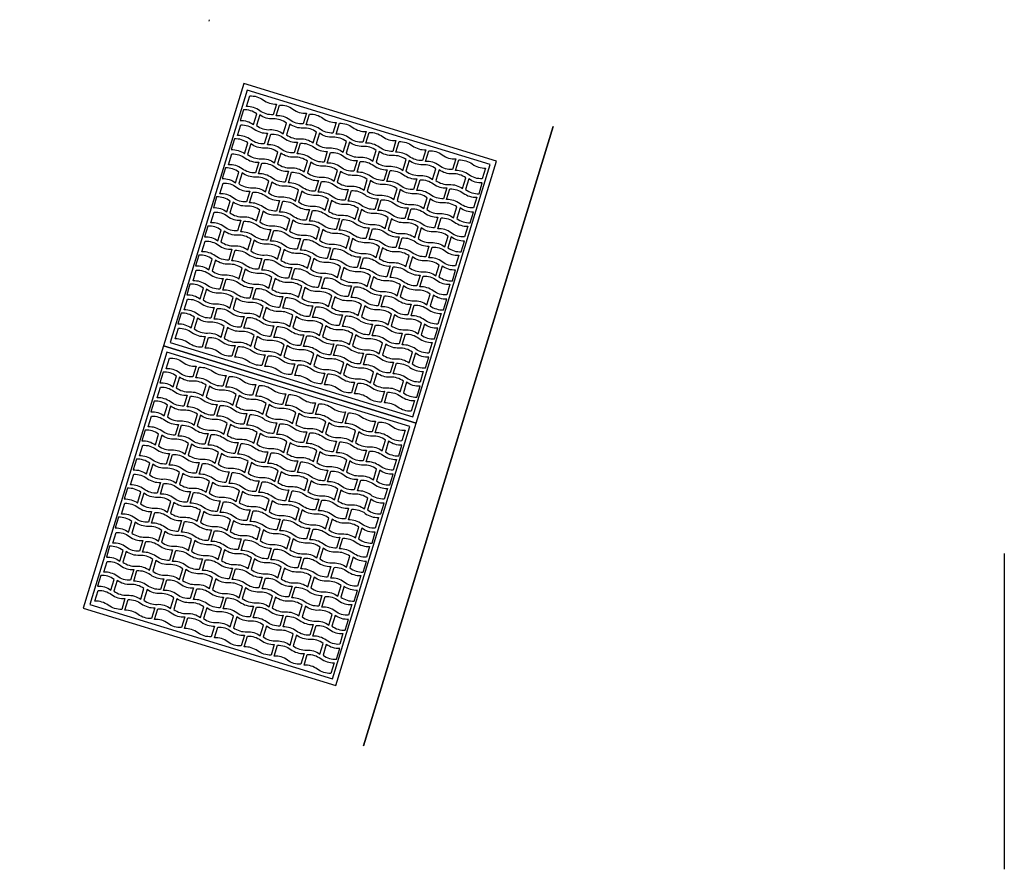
# Model space of a CAD drawing. Header units: metres. Extents: x 119037 to 119173, y 1199824 to 1200250.
# Tile 4 of 4: x 119110.73 to 119113.19, y 1200224 to 1200226.12. Entities that reach past the tile are written whole.
import ezdxf

# ---------------------------------------------------------------- set-up
doc = ezdxf.new("R2010")
doc.units = ezdxf.units.M
for name, color, linetype in [('3D_EL-skap', 253, 'Continuous'), ('3D_Trekkekum_TK2', 253, 'Continuous'), ('S_EL-skap', 10, 'Continuous'), ('S_Trekkekum_TK2', 10, 'Continuous')]:
    doc.layers.add(name, color=color, linetype=linetype)

# ---------------------------------------------------------------- blocks, each defined once
blk = doc.blocks.new('43290--2')
at = {"layer": '3D_Trekkekum_TK2'}
for p, q in [((-0.45, 0.81), (-0.45, 0.81, -0.6)), ((0.45, 0.81), (0.45, -0.81))]:
    blk.add_line(p, q, dxfattribs=at)
at = {"layer": '3D_Trekkekum_TK2', "color": 17, "linetype": 'Continuous', "elevation": -0.015}
for points in [[(-0.321, 0), (0.34, 0), (0.34, 0.686), (-0.321, 0.686)], [(-0.308, 0.013), (0.327, 0.013), (0.327, 0.673), (-0.308, 0.673)], [(-0.321, -0.686), (0.34, -0.686), (0.34, 0), (-0.321, 0)], [(-0.308, -0.673), (0.327, -0.673), (0.327, -0.013), (-0.308, -0.013)]]:
    blk.add_lwpolyline(points, close=True, dxfattribs=at)
for points in [[(-0.228, 0.661), (-0.228, 0.633, -0.174393), (-0.263, 0.633, 0.174393), (-0.298, 0.633), (-0.298, 0.661, -0.174393), (-0.263, 0.661, 0.174393)], [(-0.1499, 0.661), (-0.1499, 0.633, -0.174393), (-0.1849, 0.633, 0.174393), (-0.2199, 0.633), (-0.2199, 0.661, -0.174393), (-0.1849, 0.661, 0.174393)], [(-0.0718, 0.661), (-0.0718, 0.633, -0.174393), (-0.1068, 0.633, 0.174393), (-0.1418, 0.633), (-0.1418, 0.661, -0.174393), (-0.1068, 0.661, 0.174393)], [(0.0064, 0.661), (0.0064, 0.633, -0.174393), (-0.0286, 0.633, 0.174393), (-0.0636, 0.633), (-0.0636, 0.661, -0.174393), (-0.0286, 0.661, 0.174393)], [(0.0845, 0.661), (0.0845, 0.633, -0.174393), (0.0495, 0.633, 0.174393), (0.0145, 0.633), (0.0145, 0.661, -0.174393), (0.0495, 0.661, 0.174393)], [(0.1626, 0.661), (0.1626, 0.633, -0.174393), (0.1276, 0.633, 0.174393), (0.0926, 0.633), (0.0926, 0.661, -0.174393), (0.1276, 0.661, 0.174393)], [(0.2407, 0.661), (0.2407, 0.633, -0.174393), (0.2057, 0.633, 0.174393), (0.1707, 0.633), (0.1707, 0.661, -0.174393), (0.2057, 0.661, 0.174393)], [(0.3189, 0.661), (0.3189, 0.633, -0.174393), (0.2839, 0.633, 0.174393), (0.2489, 0.633), (0.2489, 0.661, -0.174393), (0.2839, 0.661, 0.174393)], [(-0.303, 0.623), (-0.303, 0.595, -0.174393), (-0.268, 0.595), (-0.268, 0.623, 0.174393)], [(-0.1899, 0.595), (-0.1899, 0.623, 0.174393), (-0.2249, 0.623, -0.174393), (-0.2599, 0.623), (-0.2599, 0.595, 0.174393), (-0.2249, 0.595, -0.174393)], [(-0.1118, 0.595), (-0.1118, 0.623, 0.174393), (-0.1468, 0.623, -0.174393), (-0.1818, 0.623), (-0.1818, 0.595, 0.174393), (-0.1468, 0.595, -0.174393)], [(-0.0336, 0.595), (-0.0336, 0.623, 0.174393), (-0.0686, 0.623, -0.174393), (-0.1036, 0.623), (-0.1036, 0.595, 0.174393), (-0.0686, 0.595, -0.174393)], [(0.0445, 0.595), (0.0445, 0.623, 0.174393), (0.0095, 0.623, -0.174393), (-0.0255, 0.623), (-0.0255, 0.595, 0.174393), (0.0095, 0.595, -0.174393)], [(0.1226, 0.595), (0.1226, 0.623, 0.174393), (0.0876, 0.623, -0.174393), (0.0526, 0.623), (0.0526, 0.595, 0.174393), (0.0876, 0.595, -0.174393)], [(0.2007, 0.595), (0.2007, 0.623, 0.174393), (0.1657, 0.623, -0.174393), (0.1307, 0.623), (0.1307, 0.595, 0.174393), (0.1657, 0.595, -0.174393)], [(0.2789, 0.595), (0.2789, 0.623, 0.174393), (0.2439, 0.623, -0.174393), (0.2089, 0.623), (0.2089, 0.595, 0.174393), (0.2439, 0.595, -0.174393)], [(0.287, 0.623), (0.287, 0.595, 0.174393), (0.322, 0.595), (0.322, 0.623, -0.174393)], [(-0.228, 0.585), (-0.228, 0.557, -0.174393), (-0.263, 0.557, 0.174393), (-0.298, 0.557), (-0.298, 0.585, -0.174393), (-0.263, 0.585, 0.174393)], [(-0.1499, 0.585), (-0.1499, 0.557, -0.174393), (-0.1849, 0.557, 0.174393), (-0.2199, 0.557), (-0.2199, 0.585, -0.174393), (-0.1849, 0.585, 0.174393)], [(-0.0718, 0.585), (-0.0718, 0.557, -0.174393), (-0.1068, 0.557, 0.174393), (-0.1418, 0.557), (-0.1418, 0.585, -0.174393), (-0.1068, 0.585, 0.174393)], [(0.0064, 0.585), (0.0064, 0.557, -0.174393), (-0.0286, 0.557, 0.174393), (-0.0636, 0.557), (-0.0636, 0.585, -0.174393), (-0.0286, 0.585, 0.174393)], [(0.0845, 0.585), (0.0845, 0.557, -0.174393), (0.0495, 0.557, 0.174393), (0.0145, 0.557), (0.0145, 0.585, -0.174393), (0.0495, 0.585, 0.174393)], [(0.1626, 0.585), (0.1626, 0.557, -0.174393), (0.1276, 0.557, 0.174393), (0.0926, 0.557), (0.0926, 0.585, -0.174393), (0.1276, 0.585, 0.174393)], [(0.2407, 0.585), (0.2407, 0.557, -0.174393), (0.2057, 0.557, 0.174393), (0.1707, 0.557), (0.1707, 0.585, -0.174393), (0.2057, 0.585, 0.174393)], [(0.3189, 0.585), (0.3189, 0.557, -0.174393), (0.2839, 0.557, 0.174393), (0.2489, 0.557), (0.2489, 0.585, -0.174393), (0.2839, 0.585, 0.174393)], [(-0.303, 0.547), (-0.303, 0.519, -0.174393), (-0.268, 0.519), (-0.268, 0.547, 0.174393)], [(-0.1899, 0.519), (-0.1899, 0.547, 0.174393), (-0.2249, 0.547, -0.174393), (-0.2599, 0.547), (-0.2599, 0.519, 0.174393), (-0.2249, 0.519, -0.174393)], [(-0.1118, 0.519), (-0.1118, 0.547, 0.174393), (-0.1468, 0.547, -0.174393), (-0.1818, 0.547), (-0.1818, 0.519, 0.174393), (-0.1468, 0.519, -0.174393)], [(-0.0336, 0.519), (-0.0336, 0.547, 0.174393), (-0.0686, 0.547, -0.174393), (-0.1036, 0.547), (-0.1036, 0.519, 0.174393), (-0.0686, 0.519, -0.174393)], [(0.0445, 0.519), (0.0445, 0.547, 0.174393), (0.0095, 0.547, -0.174393), (-0.0255, 0.547), (-0.0255, 0.519, 0.174393), (0.0095, 0.519, -0.174393)], [(0.1226, 0.519), (0.1226, 0.547, 0.174393), (0.0876, 0.547, -0.174393), (0.0526, 0.547), (0.0526, 0.519, 0.174393), (0.0876, 0.519, -0.174393)], [(0.2007, 0.519), (0.2007, 0.547, 0.174393), (0.1657, 0.547, -0.174393), (0.1307, 0.547), (0.1307, 0.519, 0.174393), (0.1657, 0.519, -0.174393)], [(0.2789, 0.519), (0.2789, 0.547, 0.174393), (0.2439, 0.547, -0.174393), (0.2089, 0.547), (0.2089, 0.519, 0.174393), (0.2439, 0.519, -0.174393)], [(0.287, 0.547), (0.287, 0.519, 0.174393), (0.322, 0.519), (0.322, 0.547, -0.174393)], [(-0.228, 0.509), (-0.228, 0.481, -0.174393), (-0.263, 0.481, 0.174393), (-0.298, 0.481), (-0.298, 0.509, -0.174393), (-0.263, 0.509, 0.174393)], [(-0.1499, 0.509), (-0.1499, 0.481, -0.174393), (-0.1849, 0.481, 0.174393), (-0.2199, 0.481), (-0.2199, 0.509, -0.174393), (-0.1849, 0.509, 0.174393)], [(-0.0718, 0.509), (-0.0718, 0.481, -0.174393), (-0.1068, 0.481, 0.174393), (-0.1418, 0.481), (-0.1418, 0.509, -0.174393), (-0.1068, 0.509, 0.174393)], [(0.0064, 0.509), (0.0064, 0.481, -0.174393), (-0.0286, 0.481, 0.174393), (-0.0636, 0.481), (-0.0636, 0.509, -0.174393), (-0.0286, 0.509, 0.174393)], [(0.0845, 0.509), (0.0845, 0.481, -0.174393), (0.0495, 0.481, 0.174393), (0.0145, 0.481), (0.0145, 0.509, -0.174393), (0.0495, 0.509, 0.174393)], [(0.1626, 0.509), (0.1626, 0.481, -0.174393), (0.1276, 0.481, 0.174393), (0.0926, 0.481), (0.0926, 0.509, -0.174393), (0.1276, 0.509, 0.174393)], [(0.2407, 0.509), (0.2407, 0.481, -0.174393), (0.2057, 0.481, 0.174393), (0.1707, 0.481), (0.1707, 0.509, -0.174393), (0.2057, 0.509, 0.174393)], [(0.3189, 0.509), (0.3189, 0.481, -0.174393), (0.2839, 0.481, 0.174393), (0.2489, 0.481), (0.2489, 0.509, -0.174393), (0.2839, 0.509, 0.174393)], [(-0.303, 0.471), (-0.303, 0.443, -0.174393), (-0.268, 0.443), (-0.268, 0.471, 0.174393)], [(-0.1899, 0.443), (-0.1899, 0.471, 0.174393), (-0.2249, 0.471, -0.174393), (-0.2599, 0.471), (-0.2599, 0.443, 0.174393), (-0.2249, 0.443, -0.174393)], [(-0.1118, 0.443), (-0.1118, 0.471, 0.174393), (-0.1468, 0.471, -0.174393), (-0.1818, 0.471), (-0.1818, 0.443, 0.174393), (-0.1468, 0.443, -0.174393)], [(-0.0336, 0.443), (-0.0336, 0.471, 0.174393), (-0.0686, 0.471, -0.174393), (-0.1036, 0.471), (-0.1036, 0.443, 0.174393), (-0.0686, 0.443, -0.174393)], [(0.0445, 0.443), (0.0445, 0.471, 0.174393), (0.0095, 0.471, -0.174393), (-0.0255, 0.471), (-0.0255, 0.443, 0.174393), (0.0095, 0.443, -0.174393)], [(0.1226, 0.443), (0.1226, 0.471, 0.174393), (0.0876, 0.471, -0.174393), (0.0526, 0.471), (0.0526, 0.443, 0.174393), (0.0876, 0.443, -0.174393)], [(0.2007, 0.443), (0.2007, 0.471, 0.174393), (0.1657, 0.471, -0.174393), (0.1307, 0.471), (0.1307, 0.443, 0.174393), (0.1657, 0.443, -0.174393)], [(0.2789, 0.443), (0.2789, 0.471, 0.174393), (0.2439, 0.471, -0.174393), (0.2089, 0.471), (0.2089, 0.443, 0.174393), (0.2439, 0.443, -0.174393)], [(0.287, 0.471), (0.287, 0.443, 0.174393), (0.322, 0.443), (0.322, 0.471, -0.174393)], [(-0.228, 0.433), (-0.228, 0.405, -0.174393), (-0.263, 0.405, 0.174393), (-0.298, 0.405), (-0.298, 0.433, -0.174393), (-0.263, 0.433, 0.174393)], [(-0.1499, 0.433), (-0.1499, 0.405, -0.174393), (-0.1849, 0.405, 0.174393), (-0.2199, 0.405), (-0.2199, 0.433, -0.174393), (-0.1849, 0.433, 0.174393)], [(-0.0718, 0.433), (-0.0718, 0.405, -0.174393), (-0.1068, 0.405, 0.174393), (-0.1418, 0.405), (-0.1418, 0.433, -0.174393), (-0.1068, 0.433, 0.174393)], [(0.0064, 0.433), (0.0064, 0.405, -0.174393), (-0.0286, 0.405, 0.174393), (-0.0636, 0.405), (-0.0636, 0.433, -0.174393), (-0.0286, 0.433, 0.174393)], [(0.0845, 0.433), (0.0845, 0.405, -0.174393), (0.0495, 0.405, 0.174393), (0.0145, 0.405), (0.0145, 0.433, -0.174393), (0.0495, 0.433, 0.174393)], [(0.1626, 0.433), (0.1626, 0.405, -0.174393), (0.1276, 0.405, 0.174393), (0.0926, 0.405), (0.0926, 0.433, -0.174393), (0.1276, 0.433, 0.174393)], [(0.2407, 0.433), (0.2407, 0.405, -0.174393), (0.2057, 0.405, 0.174393), (0.1707, 0.405), (0.1707, 0.433, -0.174393), (0.2057, 0.433, 0.174393)], [(0.3189, 0.433), (0.3189, 0.405, -0.174393), (0.2839, 0.405, 0.174393), (0.2489, 0.405), (0.2489, 0.433, -0.174393), (0.2839, 0.433, 0.174393)], [(-0.303, 0.395), (-0.303, 0.367, -0.174393), (-0.268, 0.367), (-0.268, 0.395, 0.174393)], [(-0.1899, 0.367), (-0.1899, 0.395, 0.174393), (-0.2249, 0.395, -0.174393), (-0.2599, 0.395), (-0.2599, 0.367, 0.174393), (-0.2249, 0.367, -0.174393)], [(-0.1118, 0.367), (-0.1118, 0.395, 0.174393), (-0.1468, 0.395, -0.174393), (-0.1818, 0.395), (-0.1818, 0.367, 0.174393), (-0.1468, 0.367, -0.174393)], [(-0.0336, 0.367), (-0.0336, 0.395, 0.174393), (-0.0686, 0.395, -0.174393), (-0.1036, 0.395), (-0.1036, 0.367, 0.174393), (-0.0686, 0.367, -0.174393)], [(0.0445, 0.367), (0.0445, 0.395, 0.174393), (0.0095, 0.395, -0.174393), (-0.0255, 0.395), (-0.0255, 0.367, 0.174393), (0.0095, 0.367, -0.174393)], [(0.1226, 0.367), (0.1226, 0.395, 0.174393), (0.0876, 0.395, -0.174393), (0.0526, 0.395), (0.0526, 0.367, 0.174393), (0.0876, 0.367, -0.174393)], [(0.2007, 0.367), (0.2007, 0.395, 0.174393), (0.1657, 0.395, -0.174393), (0.1307, 0.395), (0.1307, 0.367, 0.174393), (0.1657, 0.367, -0.174393)], [(0.2789, 0.367), (0.2789, 0.395, 0.174393), (0.2439, 0.395, -0.174393), (0.2089, 0.395), (0.2089, 0.367, 0.174393), (0.2439, 0.367, -0.174393)], [(0.287, 0.395), (0.287, 0.367, 0.174393), (0.322, 0.367), (0.322, 0.395, -0.174393)], [(-0.228, 0.357), (-0.228, 0.329, -0.174393), (-0.263, 0.329, 0.174393), (-0.298, 0.329), (-0.298, 0.357, -0.174393), (-0.263, 0.357, 0.174393)], [(-0.1499, 0.357), (-0.1499, 0.329, -0.174393), (-0.1849, 0.329, 0.174393), (-0.2199, 0.329), (-0.2199, 0.357, -0.174393), (-0.1849, 0.357, 0.174393)], [(-0.0718, 0.357), (-0.0718, 0.329, -0.174393), (-0.1068, 0.329, 0.174393), (-0.1418, 0.329), (-0.1418, 0.357, -0.174393), (-0.1068, 0.357, 0.174393)], [(0.0064, 0.357), (0.0064, 0.329, -0.174393), (-0.0286, 0.329, 0.174393), (-0.0636, 0.329), (-0.0636, 0.357, -0.174393), (-0.0286, 0.357, 0.174393)], [(0.0845, 0.357), (0.0845, 0.329, -0.174393), (0.0495, 0.329, 0.174393), (0.0145, 0.329), (0.0145, 0.357, -0.174393), (0.0495, 0.357, 0.174393)], [(0.1626, 0.357), (0.1626, 0.329, -0.174393), (0.1276, 0.329, 0.174393), (0.0926, 0.329), (0.0926, 0.357, -0.174393), (0.1276, 0.357, 0.174393)], [(0.2407, 0.357), (0.2407, 0.329, -0.174393), (0.2057, 0.329, 0.174393), (0.1707, 0.329), (0.1707, 0.357, -0.174393), (0.2057, 0.357, 0.174393)], [(0.3189, 0.357), (0.3189, 0.329, -0.174393), (0.2839, 0.329, 0.174393), (0.2489, 0.329), (0.2489, 0.357, -0.174393), (0.2839, 0.357, 0.174393)], [(-0.303, 0.319), (-0.303, 0.291, -0.174393), (-0.268, 0.291), (-0.268, 0.319, 0.174393)], [(-0.1899, 0.291), (-0.1899, 0.319, 0.174393), (-0.2249, 0.319, -0.174393), (-0.2599, 0.319), (-0.2599, 0.291, 0.174393), (-0.2249, 0.291, -0.174393)], [(-0.1118, 0.291), (-0.1118, 0.319, 0.174393), (-0.1468, 0.319, -0.174393), (-0.1818, 0.319), (-0.1818, 0.291, 0.174393), (-0.1468, 0.291, -0.174393)], [(-0.0336, 0.291), (-0.0336, 0.319, 0.174393), (-0.0686, 0.319, -0.174393), (-0.1036, 0.319), (-0.1036, 0.291, 0.174393), (-0.0686, 0.291, -0.174393)], [(0.0445, 0.291), (0.0445, 0.319, 0.174393), (0.0095, 0.319, -0.174393), (-0.0255, 0.319), (-0.0255, 0.291, 0.174393), (0.0095, 0.291, -0.174393)], [(0.1226, 0.291), (0.1226, 0.319, 0.174393), (0.0876, 0.319, -0.174393), (0.0526, 0.319), (0.0526, 0.291, 0.174393), (0.0876, 0.291, -0.174393)], [(0.2007, 0.291), (0.2007, 0.319, 0.174393), (0.1657, 0.319, -0.174393), (0.1307, 0.319), (0.1307, 0.291, 0.174393), (0.1657, 0.291, -0.174393)], [(0.2789, 0.291), (0.2789, 0.319, 0.174393), (0.2439, 0.319, -0.174393), (0.2089, 0.319), (0.2089, 0.291, 0.174393), (0.2439, 0.291, -0.174393)], [(0.287, 0.319), (0.287, 0.291, 0.174393), (0.322, 0.291), (0.322, 0.319, -0.174393)], [(-0.228, 0.281), (-0.228, 0.253, -0.174393), (-0.263, 0.253, 0.174393), (-0.298, 0.253), (-0.298, 0.281, -0.174393), (-0.263, 0.281, 0.174393)], [(-0.1499, 0.281), (-0.1499, 0.253, -0.174393), (-0.1849, 0.253, 0.174393), (-0.2199, 0.253), (-0.2199, 0.281, -0.174393), (-0.1849, 0.281, 0.174393)], [(-0.0718, 0.281), (-0.0718, 0.253, -0.174393), (-0.1068, 0.253, 0.174393), (-0.1418, 0.253), (-0.1418, 0.281, -0.174393), (-0.1068, 0.281, 0.174393)], [(0.0064, 0.281), (0.0064, 0.253, -0.174393), (-0.0286, 0.253, 0.174393), (-0.0636, 0.253), (-0.0636, 0.281, -0.174393), (-0.0286, 0.281, 0.174393)], [(0.0845, 0.281), (0.0845, 0.253, -0.174393), (0.0495, 0.253, 0.174393), (0.0145, 0.253), (0.0145, 0.281, -0.174393), (0.0495, 0.281, 0.174393)], [(0.1626, 0.281), (0.1626, 0.253, -0.174393), (0.1276, 0.253, 0.174393), (0.0926, 0.253), (0.0926, 0.281, -0.174393), (0.1276, 0.281, 0.174393)], [(0.2407, 0.281), (0.2407, 0.253, -0.174393), (0.2057, 0.253, 0.174393), (0.1707, 0.253), (0.1707, 0.281, -0.174393), (0.2057, 0.281, 0.174393)], [(0.3189, 0.281), (0.3189, 0.253, -0.174393), (0.2839, 0.253, 0.174393), (0.2489, 0.253), (0.2489, 0.281, -0.174393), (0.2839, 0.281, 0.174393)], [(-0.303, 0.243), (-0.303, 0.215, -0.174393), (-0.268, 0.215), (-0.268, 0.243, 0.174393)], [(-0.1899, 0.215), (-0.1899, 0.243, 0.174393), (-0.2249, 0.243, -0.174393), (-0.2599, 0.243), (-0.2599, 0.215, 0.174393), (-0.2249, 0.215, -0.174393)], [(-0.1118, 0.215), (-0.1118, 0.243, 0.174393), (-0.1468, 0.243, -0.174393), (-0.1818, 0.243), (-0.1818, 0.215, 0.174393), (-0.1468, 0.215, -0.174393)], [(-0.0336, 0.215), (-0.0336, 0.243, 0.174393), (-0.0686, 0.243, -0.174393), (-0.1036, 0.243), (-0.1036, 0.215, 0.174393), (-0.0686, 0.215, -0.174393)], [(0.0445, 0.215), (0.0445, 0.243, 0.174393), (0.0095, 0.243, -0.174393), (-0.0255, 0.243), (-0.0255, 0.215, 0.174393), (0.0095, 0.215, -0.174393)], [(0.1226, 0.215), (0.1226, 0.243, 0.174393), (0.0876, 0.243, -0.174393), (0.0526, 0.243), (0.0526, 0.215, 0.174393), (0.0876, 0.215, -0.174393)], [(0.2007, 0.215), (0.2007, 0.243, 0.174393), (0.1657, 0.243, -0.174393), (0.1307, 0.243), (0.1307, 0.215, 0.174393), (0.1657, 0.215, -0.174393)], [(0.2789, 0.215), (0.2789, 0.243, 0.174393), (0.2439, 0.243, -0.174393), (0.2089, 0.243), (0.2089, 0.215, 0.174393), (0.2439, 0.215, -0.174393)], [(0.287, 0.243), (0.287, 0.215, 0.174393), (0.322, 0.215), (0.322, 0.243, -0.174393)], [(-0.228, 0.205), (-0.228, 0.177, -0.174393), (-0.263, 0.177, 0.174393), (-0.298, 0.177), (-0.298, 0.205, -0.174393), (-0.263, 0.205, 0.174393)], [(-0.1499, 0.205), (-0.1499, 0.177, -0.174393), (-0.1849, 0.177, 0.174393), (-0.2199, 0.177), (-0.2199, 0.205, -0.174393), (-0.1849, 0.205, 0.174393)], [(-0.0718, 0.205), (-0.0718, 0.177, -0.174393), (-0.1068, 0.177, 0.174393), (-0.1418, 0.177), (-0.1418, 0.205, -0.174393), (-0.1068, 0.205, 0.174393)], [(0.0064, 0.205), (0.0064, 0.177, -0.174393), (-0.0286, 0.177, 0.174393), (-0.0636, 0.177), (-0.0636, 0.205, -0.174393), (-0.0286, 0.205, 0.174393)], [(0.0845, 0.205), (0.0845, 0.177, -0.174393), (0.0495, 0.177, 0.174393), (0.0145, 0.177), (0.0145, 0.205, -0.174393), (0.0495, 0.205, 0.174393)], [(0.1626, 0.205), (0.1626, 0.177, -0.174393), (0.1276, 0.177, 0.174393), (0.0926, 0.177), (0.0926, 0.205, -0.174393), (0.1276, 0.205, 0.174393)], [(0.2407, 0.205), (0.2407, 0.177, -0.174393), (0.2057, 0.177, 0.174393), (0.1707, 0.177), (0.1707, 0.205, -0.174393), (0.2057, 0.205, 0.174393)], [(0.3189, 0.205), (0.3189, 0.177, -0.174393), (0.2839, 0.177, 0.174393), (0.2489, 0.177), (0.2489, 0.205, -0.174393), (0.2839, 0.205, 0.174393)], [(-0.303, 0.167), (-0.303, 0.139, -0.174393), (-0.268, 0.139), (-0.268, 0.167, 0.174393)], [(-0.1899, 0.139), (-0.1899, 0.167, 0.174393), (-0.2249, 0.167, -0.174393), (-0.2599, 0.167), (-0.2599, 0.139, 0.174393), (-0.2249, 0.139, -0.174393)], [(-0.1118, 0.139), (-0.1118, 0.167, 0.174393), (-0.1468, 0.167, -0.174393), (-0.1818, 0.167), (-0.1818, 0.139, 0.174393), (-0.1468, 0.139, -0.174393)], [(-0.0336, 0.139), (-0.0336, 0.167, 0.174393), (-0.0686, 0.167, -0.174393), (-0.1036, 0.167), (-0.1036, 0.139, 0.174393), (-0.0686, 0.139, -0.174393)], [(0.0445, 0.139), (0.0445, 0.167, 0.174393), (0.0095, 0.167, -0.174393), (-0.0255, 0.167), (-0.0255, 0.139, 0.174393), (0.0095, 0.139, -0.174393)], [(0.1226, 0.139), (0.1226, 0.167, 0.174393), (0.0876, 0.167, -0.174393), (0.0526, 0.167), (0.0526, 0.139, 0.174393), (0.0876, 0.139, -0.174393)], [(0.2007, 0.139), (0.2007, 0.167, 0.174393), (0.1657, 0.167, -0.174393), (0.1307, 0.167), (0.1307, 0.139, 0.174393), (0.1657, 0.139, -0.174393)], [(0.2789, 0.139), (0.2789, 0.167, 0.174393), (0.2439, 0.167, -0.174393), (0.2089, 0.167), (0.2089, 0.139, 0.174393), (0.2439, 0.139, -0.174393)], [(0.287, 0.167), (0.287, 0.139, 0.174393), (0.322, 0.139), (0.322, 0.167, -0.174393)], [(-0.228, 0.129), (-0.228, 0.101, -0.174393), (-0.263, 0.101, 0.174393), (-0.298, 0.101), (-0.298, 0.129, -0.174393), (-0.263, 0.129, 0.174393)], [(-0.1499, 0.129), (-0.1499, 0.101, -0.174393), (-0.1849, 0.101, 0.174393), (-0.2199, 0.101), (-0.2199, 0.129, -0.174393), (-0.1849, 0.129, 0.174393)], [(-0.0718, 0.129), (-0.0718, 0.101, -0.174393), (-0.1068, 0.101, 0.174393), (-0.1418, 0.101), (-0.1418, 0.129, -0.174393), (-0.1068, 0.129, 0.174393)], [(0.0064, 0.129), (0.0064, 0.101, -0.174393), (-0.0286, 0.101, 0.174393), (-0.0636, 0.101), (-0.0636, 0.129, -0.174393), (-0.0286, 0.129, 0.174393)], [(0.0845, 0.129), (0.0845, 0.101, -0.174393), (0.0495, 0.101, 0.174393), (0.0145, 0.101), (0.0145, 0.129, -0.174393), (0.0495, 0.129, 0.174393)], [(0.1626, 0.129), (0.1626, 0.101, -0.174393), (0.1276, 0.101, 0.174393), (0.0926, 0.101), (0.0926, 0.129, -0.174393), (0.1276, 0.129, 0.174393)], [(0.2407, 0.129), (0.2407, 0.101, -0.174393), (0.2057, 0.101, 0.174393), (0.1707, 0.101), (0.1707, 0.129, -0.174393), (0.2057, 0.129, 0.174393)], [(0.3189, 0.129), (0.3189, 0.101, -0.174393), (0.2839, 0.101, 0.174393), (0.2489, 0.101), (0.2489, 0.129, -0.174393), (0.2839, 0.129, 0.174393)], [(-0.303, 0.091), (-0.303, 0.063, -0.174393), (-0.268, 0.063), (-0.268, 0.091, 0.174393)], [(-0.1899, 0.063), (-0.1899, 0.091, 0.174393), (-0.2249, 0.091, -0.174393), (-0.2599, 0.091), (-0.2599, 0.063, 0.174393), (-0.2249, 0.063, -0.174393)], [(-0.1118, 0.063), (-0.1118, 0.091, 0.174393), (-0.1468, 0.091, -0.174393), (-0.1818, 0.091), (-0.1818, 0.063, 0.174393), (-0.1468, 0.063, -0.174393)], [(-0.0336, 0.063), (-0.0336, 0.091, 0.174393), (-0.0686, 0.091, -0.174393), (-0.1036, 0.091), (-0.1036, 0.063, 0.174393), (-0.0686, 0.063, -0.174393)], [(0.0445, 0.063), (0.0445, 0.091, 0.174393), (0.0095, 0.091, -0.174393), (-0.0255, 0.091), (-0.0255, 0.063, 0.174393), (0.0095, 0.063, -0.174393)], [(0.1226, 0.063), (0.1226, 0.091, 0.174393), (0.0876, 0.091, -0.174393), (0.0526, 0.091), (0.0526, 0.063, 0.174393), (0.0876, 0.063, -0.174393)], [(0.2007, 0.063), (0.2007, 0.091, 0.174393), (0.1657, 0.091, -0.174393), (0.1307, 0.091), (0.1307, 0.063, 0.174393), (0.1657, 0.063, -0.174393)], [(0.2789, 0.063), (0.2789, 0.091, 0.174393), (0.2439, 0.091, -0.174393), (0.2089, 0.091), (0.2089, 0.063, 0.174393), (0.2439, 0.063, -0.174393)], [(0.287, 0.091), (0.287, 0.063, 0.174393), (0.322, 0.063), (0.322, 0.091, -0.174393)], [(-0.228, 0.053), (-0.228, 0.025, -0.174393), (-0.263, 0.025, 0.174393), (-0.298, 0.025), (-0.298, 0.053, -0.174393), (-0.263, 0.053, 0.174393)], [(-0.1499, 0.053), (-0.1499, 0.025, -0.174393), (-0.1849, 0.025, 0.174393), (-0.2199, 0.025), (-0.2199, 0.053, -0.174393), (-0.1849, 0.053, 0.174393)], [(-0.0718, 0.053), (-0.0718, 0.025, -0.174393), (-0.1068, 0.025, 0.174393), (-0.1418, 0.025), (-0.1418, 0.053, -0.174393), (-0.1068, 0.053, 0.174393)], [(0.0064, 0.053), (0.0064, 0.025, -0.174393), (-0.0286, 0.025, 0.174393), (-0.0636, 0.025), (-0.0636, 0.053, -0.174393), (-0.0286, 0.053, 0.174393)], [(0.0845, 0.053), (0.0845, 0.025, -0.174393), (0.0495, 0.025, 0.174393), (0.0145, 0.025), (0.0145, 0.053, -0.174393), (0.0495, 0.053, 0.174393)], [(0.1626, 0.053), (0.1626, 0.025, -0.174393), (0.1276, 0.025, 0.174393), (0.0926, 0.025), (0.0926, 0.053, -0.174393), (0.1276, 0.053, 0.174393)], [(0.2407, 0.053), (0.2407, 0.025, -0.174393), (0.2057, 0.025, 0.174393), (0.1707, 0.025), (0.1707, 0.053, -0.174393), (0.2057, 0.053, 0.174393)], [(0.3189, 0.053), (0.3189, 0.025, -0.174393), (0.2839, 0.025, 0.174393), (0.2489, 0.025), (0.2489, 0.053, -0.174393), (0.2839, 0.053, 0.174393)], [(-0.228, -0.025), (-0.228, -0.053, -0.174393), (-0.263, -0.053, 0.174393), (-0.298, -0.053), (-0.298, -0.025, -0.174393), (-0.263, -0.025, 0.174393)], [(-0.1499, -0.025), (-0.1499, -0.053, -0.174393), (-0.1849, -0.053, 0.174393), (-0.2199, -0.053), (-0.2199, -0.025, -0.174393), (-0.1849, -0.025, 0.174393)], [(-0.0718, -0.025), (-0.0718, -0.053, -0.174393), (-0.1068, -0.053, 0.174393), (-0.1418, -0.053), (-0.1418, -0.025, -0.174393), (-0.1068, -0.025, 0.174393)], [(0.0064, -0.025), (0.0064, -0.053, -0.174393), (-0.0286, -0.053, 0.174393), (-0.0636, -0.053), (-0.0636, -0.025, -0.174393), (-0.0286, -0.025, 0.174393)], [(0.0845, -0.025), (0.0845, -0.053, -0.174393), (0.0495, -0.053, 0.174393), (0.0145, -0.053), (0.0145, -0.025, -0.174393), (0.0495, -0.025, 0.174393)], [(0.1626, -0.025), (0.1626, -0.053, -0.174393), (0.1276, -0.053, 0.174393), (0.0926, -0.053), (0.0926, -0.025, -0.174393), (0.1276, -0.025, 0.174393)], [(0.2407, -0.025), (0.2407, -0.053, -0.174393), (0.2057, -0.053, 0.174393), (0.1707, -0.053), (0.1707, -0.025, -0.174393), (0.2057, -0.025, 0.174393)], [(0.3189, -0.025), (0.3189, -0.053, -0.174393), (0.2839, -0.053, 0.174393), (0.2489, -0.053), (0.2489, -0.025, -0.174393), (0.2839, -0.025, 0.174393)], [(-0.303, -0.063), (-0.303, -0.091, -0.174393), (-0.268, -0.091), (-0.268, -0.063, 0.174393)], [(-0.1899, -0.091), (-0.1899, -0.063, 0.174393), (-0.2249, -0.063, -0.174393), (-0.2599, -0.063), (-0.2599, -0.091, 0.174393), (-0.2249, -0.091, -0.174393)], [(-0.1118, -0.091), (-0.1118, -0.063, 0.174393), (-0.1468, -0.063, -0.174393), (-0.1818, -0.063), (-0.1818, -0.091, 0.174393), (-0.1468, -0.091, -0.174393)], [(-0.0336, -0.091), (-0.0336, -0.063, 0.174393), (-0.0686, -0.063, -0.174393), (-0.1036, -0.063), (-0.1036, -0.091, 0.174393), (-0.0686, -0.091, -0.174393)], [(0.0445, -0.091), (0.0445, -0.063, 0.174393), (0.0095, -0.063, -0.174393), (-0.0255, -0.063), (-0.0255, -0.091, 0.174393), (0.0095, -0.091, -0.174393)], [(0.1226, -0.091), (0.1226, -0.063, 0.174393), (0.0876, -0.063, -0.174393), (0.0526, -0.063), (0.0526, -0.091, 0.174393), (0.0876, -0.091, -0.174393)], [(0.2007, -0.091), (0.2007, -0.063, 0.174393), (0.1657, -0.063, -0.174393), (0.1307, -0.063), (0.1307, -0.091, 0.174393), (0.1657, -0.091, -0.174393)], [(0.2789, -0.091), (0.2789, -0.063, 0.174393), (0.2439, -0.063, -0.174393), (0.2089, -0.063), (0.2089, -0.091, 0.174393), (0.2439, -0.091, -0.174393)], [(0.287, -0.063), (0.287, -0.091, 0.174393), (0.322, -0.091), (0.322, -0.063, -0.174393)], [(-0.228, -0.101), (-0.228, -0.129, -0.174393), (-0.263, -0.129, 0.174393), (-0.298, -0.129), (-0.298, -0.101, -0.174393), (-0.263, -0.101, 0.174393)], [(-0.1499, -0.101), (-0.1499, -0.129, -0.174393), (-0.1849, -0.129, 0.174393), (-0.2199, -0.129), (-0.2199, -0.101, -0.174393), (-0.1849, -0.101, 0.174393)], [(-0.0718, -0.101), (-0.0718, -0.129, -0.174393), (-0.1068, -0.129, 0.174393), (-0.1418, -0.129), (-0.1418, -0.101, -0.174393), (-0.1068, -0.101, 0.174393)], [(0.0064, -0.101), (0.0064, -0.129, -0.174393), (-0.0286, -0.129, 0.174393), (-0.0636, -0.129), (-0.0636, -0.101, -0.174393), (-0.0286, -0.101, 0.174393)], [(0.0845, -0.101), (0.0845, -0.129, -0.174393), (0.0495, -0.129, 0.174393), (0.0145, -0.129), (0.0145, -0.101, -0.174393), (0.0495, -0.101, 0.174393)], [(0.1626, -0.101), (0.1626, -0.129, -0.174393), (0.1276, -0.129, 0.174393), (0.0926, -0.129), (0.0926, -0.101, -0.174393), (0.1276, -0.101, 0.174393)], [(0.2407, -0.101), (0.2407, -0.129, -0.174393), (0.2057, -0.129, 0.174393), (0.1707, -0.129), (0.1707, -0.101, -0.174393), (0.2057, -0.101, 0.174393)], [(0.3189, -0.101), (0.3189, -0.129, -0.174393), (0.2839, -0.129, 0.174393), (0.2489, -0.129), (0.2489, -0.101, -0.174393), (0.2839, -0.101, 0.174393)], [(-0.303, -0.139), (-0.303, -0.167, -0.174393), (-0.268, -0.167), (-0.268, -0.139, 0.174393)], [(-0.1899, -0.167), (-0.1899, -0.139, 0.174393), (-0.2249, -0.139, -0.174393), (-0.2599, -0.139), (-0.2599, -0.167, 0.174393), (-0.2249, -0.167, -0.174393)], [(-0.1118, -0.167), (-0.1118, -0.139, 0.174393), (-0.1468, -0.139, -0.174393), (-0.1818, -0.139), (-0.1818, -0.167, 0.174393), (-0.1468, -0.167, -0.174393)], [(-0.0336, -0.167), (-0.0336, -0.139, 0.174393), (-0.0686, -0.139, -0.174393), (-0.1036, -0.139), (-0.1036, -0.167, 0.174393), (-0.0686, -0.167, -0.174393)], [(0.0445, -0.167), (0.0445, -0.139, 0.174393), (0.0095, -0.139, -0.174393), (-0.0255, -0.139), (-0.0255, -0.167, 0.174393), (0.0095, -0.167, -0.174393)], [(0.1226, -0.167), (0.1226, -0.139, 0.174393), (0.0876, -0.139, -0.174393), (0.0526, -0.139), (0.0526, -0.167, 0.174393), (0.0876, -0.167, -0.174393)], [(0.2007, -0.167), (0.2007, -0.139, 0.174393), (0.1657, -0.139, -0.174393), (0.1307, -0.139), (0.1307, -0.167, 0.174393), (0.1657, -0.167, -0.174393)], [(0.2789, -0.167), (0.2789, -0.139, 0.174393), (0.2439, -0.139, -0.174393), (0.2089, -0.139), (0.2089, -0.167, 0.174393), (0.2439, -0.167, -0.174393)], [(0.287, -0.139), (0.287, -0.167, 0.174393), (0.322, -0.167), (0.322, -0.139, -0.174393)], [(-0.228, -0.177), (-0.228, -0.205, -0.174393), (-0.263, -0.205, 0.174393), (-0.298, -0.205), (-0.298, -0.177, -0.174393), (-0.263, -0.177, 0.174393)], [(-0.1499, -0.177), (-0.1499, -0.205, -0.174393), (-0.1849, -0.205, 0.174393), (-0.2199, -0.205), (-0.2199, -0.177, -0.174393), (-0.1849, -0.177, 0.174393)], [(-0.0718, -0.177), (-0.0718, -0.205, -0.174393), (-0.1068, -0.205, 0.174393), (-0.1418, -0.205), (-0.1418, -0.177, -0.174393), (-0.1068, -0.177, 0.174393)], [(0.0064, -0.177), (0.0064, -0.205, -0.174393), (-0.0286, -0.205, 0.174393), (-0.0636, -0.205), (-0.0636, -0.177, -0.174393), (-0.0286, -0.177, 0.174393)], [(0.0845, -0.177), (0.0845, -0.205, -0.174393), (0.0495, -0.205, 0.174393), (0.0145, -0.205), (0.0145, -0.177, -0.174393), (0.0495, -0.177, 0.174393)], [(0.1626, -0.177), (0.1626, -0.205, -0.174393), (0.1276, -0.205, 0.174393), (0.0926, -0.205), (0.0926, -0.177, -0.174393), (0.1276, -0.177, 0.174393)], [(0.2407, -0.177), (0.2407, -0.205, -0.174393), (0.2057, -0.205, 0.174393), (0.1707, -0.205), (0.1707, -0.177, -0.174393), (0.2057, -0.177, 0.174393)], [(0.3189, -0.177), (0.3189, -0.205, -0.174393), (0.2839, -0.205, 0.174393), (0.2489, -0.205), (0.2489, -0.177, -0.174393), (0.2839, -0.177, 0.174393)], [(-0.303, -0.215), (-0.303, -0.243, -0.174393), (-0.268, -0.243), (-0.268, -0.215, 0.174393)], [(-0.1899, -0.243), (-0.1899, -0.215, 0.174393), (-0.2249, -0.215, -0.174393), (-0.2599, -0.215), (-0.2599, -0.243, 0.174393), (-0.2249, -0.243, -0.174393)], [(-0.1118, -0.243), (-0.1118, -0.215, 0.174393), (-0.1468, -0.215, -0.174393), (-0.1818, -0.215), (-0.1818, -0.243, 0.174393), (-0.1468, -0.243, -0.174393)], [(-0.0336, -0.243), (-0.0336, -0.215, 0.174393), (-0.0686, -0.215, -0.174393), (-0.1036, -0.215), (-0.1036, -0.243, 0.174393), (-0.0686, -0.243, -0.174393)], [(0.0445, -0.243), (0.0445, -0.215, 0.174393), (0.0095, -0.215, -0.174393), (-0.0255, -0.215), (-0.0255, -0.243, 0.174393), (0.0095, -0.243, -0.174393)], [(0.1226, -0.243), (0.1226, -0.215, 0.174393), (0.0876, -0.215, -0.174393), (0.0526, -0.215), (0.0526, -0.243, 0.174393), (0.0876, -0.243, -0.174393)], [(0.2007, -0.243), (0.2007, -0.215, 0.174393), (0.1657, -0.215, -0.174393), (0.1307, -0.215), (0.1307, -0.243, 0.174393), (0.1657, -0.243, -0.174393)], [(0.2789, -0.243), (0.2789, -0.215, 0.174393), (0.2439, -0.215, -0.174393), (0.2089, -0.215), (0.2089, -0.243, 0.174393), (0.2439, -0.243, -0.174393)], [(0.287, -0.215), (0.287, -0.243, 0.174393), (0.322, -0.243), (0.322, -0.215, -0.174393)], [(-0.228, -0.253), (-0.228, -0.281, -0.174393), (-0.263, -0.281, 0.174393), (-0.298, -0.281), (-0.298, -0.253, -0.174393), (-0.263, -0.253, 0.174393)], [(-0.1499, -0.253), (-0.1499, -0.281, -0.174393), (-0.1849, -0.281, 0.174393), (-0.2199, -0.281), (-0.2199, -0.253, -0.174393), (-0.1849, -0.253, 0.174393)], [(-0.0718, -0.253), (-0.0718, -0.281, -0.174393), (-0.1068, -0.281, 0.174393), (-0.1418, -0.281), (-0.1418, -0.253, -0.174393), (-0.1068, -0.253, 0.174393)], [(0.0064, -0.253), (0.0064, -0.281, -0.174393), (-0.0286, -0.281, 0.174393), (-0.0636, -0.281), (-0.0636, -0.253, -0.174393), (-0.0286, -0.253, 0.174393)], [(0.0845, -0.253), (0.0845, -0.281, -0.174393), (0.0495, -0.281, 0.174393), (0.0145, -0.281), (0.0145, -0.253, -0.174393), (0.0495, -0.253, 0.174393)], [(0.1626, -0.253), (0.1626, -0.281, -0.174393), (0.1276, -0.281, 0.174393), (0.0926, -0.281), (0.0926, -0.253, -0.174393), (0.1276, -0.253, 0.174393)], [(0.2407, -0.253), (0.2407, -0.281, -0.174393), (0.2057, -0.281, 0.174393), (0.1707, -0.281), (0.1707, -0.253, -0.174393), (0.2057, -0.253, 0.174393)], [(0.3189, -0.253), (0.3189, -0.281, -0.174393), (0.2839, -0.281, 0.174393), (0.2489, -0.281), (0.2489, -0.253, -0.174393), (0.2839, -0.253, 0.174393)], [(-0.303, -0.291), (-0.303, -0.319, -0.174393), (-0.268, -0.319), (-0.268, -0.291, 0.174393)], [(-0.1899, -0.319), (-0.1899, -0.291, 0.174393), (-0.2249, -0.291, -0.174393), (-0.2599, -0.291), (-0.2599, -0.319, 0.174393), (-0.2249, -0.319, -0.174393)], [(-0.1118, -0.319), (-0.1118, -0.291, 0.174393), (-0.1468, -0.291, -0.174393), (-0.1818, -0.291), (-0.1818, -0.319, 0.174393), (-0.1468, -0.319, -0.174393)], [(-0.0336, -0.319), (-0.0336, -0.291, 0.174393), (-0.0686, -0.291, -0.174393), (-0.1036, -0.291), (-0.1036, -0.319, 0.174393), (-0.0686, -0.319, -0.174393)], [(0.0445, -0.319), (0.0445, -0.291, 0.174393), (0.0095, -0.291, -0.174393), (-0.0255, -0.291), (-0.0255, -0.319, 0.174393), (0.0095, -0.319, -0.174393)], [(0.1226, -0.319), (0.1226, -0.291, 0.174393), (0.0876, -0.291, -0.174393), (0.0526, -0.291), (0.0526, -0.319, 0.174393), (0.0876, -0.319, -0.174393)], [(0.2007, -0.319), (0.2007, -0.291, 0.174393), (0.1657, -0.291, -0.174393), (0.1307, -0.291), (0.1307, -0.319, 0.174393), (0.1657, -0.319, -0.174393)], [(0.2789, -0.319), (0.2789, -0.291, 0.174393), (0.2439, -0.291, -0.174393), (0.2089, -0.291), (0.2089, -0.319, 0.174393), (0.2439, -0.319, -0.174393)], [(0.287, -0.291), (0.287, -0.319, 0.174393), (0.322, -0.319), (0.322, -0.291, -0.174393)], [(-0.228, -0.329), (-0.228, -0.357, -0.174393), (-0.263, -0.357, 0.174393), (-0.298, -0.357), (-0.298, -0.329, -0.174393), (-0.263, -0.329, 0.174393)], [(-0.1499, -0.329), (-0.1499, -0.357, -0.174393), (-0.1849, -0.357, 0.174393), (-0.2199, -0.357), (-0.2199, -0.329, -0.174393), (-0.1849, -0.329, 0.174393)], [(-0.0718, -0.329), (-0.0718, -0.357, -0.174393), (-0.1068, -0.357, 0.174393), (-0.1418, -0.357), (-0.1418, -0.329, -0.174393), (-0.1068, -0.329, 0.174393)], [(0.0064, -0.329), (0.0064, -0.357, -0.174393), (-0.0286, -0.357, 0.174393), (-0.0636, -0.357), (-0.0636, -0.329, -0.174393), (-0.0286, -0.329, 0.174393)], [(0.0845, -0.329), (0.0845, -0.357, -0.174393), (0.0495, -0.357, 0.174393), (0.0145, -0.357), (0.0145, -0.329, -0.174393), (0.0495, -0.329, 0.174393)], [(0.1626, -0.329), (0.1626, -0.357, -0.174393), (0.1276, -0.357, 0.174393), (0.0926, -0.357), (0.0926, -0.329, -0.174393), (0.1276, -0.329, 0.174393)], [(0.2407, -0.329), (0.2407, -0.357, -0.174393), (0.2057, -0.357, 0.174393), (0.1707, -0.357), (0.1707, -0.329, -0.174393), (0.2057, -0.329, 0.174393)], [(0.3189, -0.329), (0.3189, -0.357, -0.174393), (0.2839, -0.357, 0.174393), (0.2489, -0.357), (0.2489, -0.329, -0.174393), (0.2839, -0.329, 0.174393)], [(-0.303, -0.367), (-0.303, -0.395, -0.174393), (-0.268, -0.395), (-0.268, -0.367, 0.174393)], [(-0.1899, -0.395), (-0.1899, -0.367, 0.174393), (-0.2249, -0.367, -0.174393), (-0.2599, -0.367), (-0.2599, -0.395, 0.174393), (-0.2249, -0.395, -0.174393)], [(-0.1118, -0.395), (-0.1118, -0.367, 0.174393), (-0.1468, -0.367, -0.174393), (-0.1818, -0.367), (-0.1818, -0.395, 0.174393), (-0.1468, -0.395, -0.174393)], [(-0.0336, -0.395), (-0.0336, -0.367, 0.174393), (-0.0686, -0.367, -0.174393), (-0.1036, -0.367), (-0.1036, -0.395, 0.174393), (-0.0686, -0.395, -0.174393)], [(0.0445, -0.395), (0.0445, -0.367, 0.174393), (0.0095, -0.367, -0.174393), (-0.0255, -0.367), (-0.0255, -0.395, 0.174393), (0.0095, -0.395, -0.174393)], [(0.1226, -0.395), (0.1226, -0.367, 0.174393), (0.0876, -0.367, -0.174393), (0.0526, -0.367), (0.0526, -0.395, 0.174393), (0.0876, -0.395, -0.174393)], [(0.2007, -0.395), (0.2007, -0.367, 0.174393), (0.1657, -0.367, -0.174393), (0.1307, -0.367), (0.1307, -0.395, 0.174393), (0.1657, -0.395, -0.174393)], [(0.2789, -0.395), (0.2789, -0.367, 0.174393), (0.2439, -0.367, -0.174393), (0.2089, -0.367), (0.2089, -0.395, 0.174393), (0.2439, -0.395, -0.174393)], [(0.287, -0.367), (0.287, -0.395, 0.174393), (0.322, -0.395), (0.322, -0.367, -0.174393)], [(-0.228, -0.405), (-0.228, -0.433, -0.174393), (-0.263, -0.433, 0.174393), (-0.298, -0.433), (-0.298, -0.405, -0.174393), (-0.263, -0.405, 0.174393)], [(-0.1499, -0.405), (-0.1499, -0.433, -0.174393), (-0.1849, -0.433, 0.174393), (-0.2199, -0.433), (-0.2199, -0.405, -0.174393), (-0.1849, -0.405, 0.174393)], [(-0.0718, -0.405), (-0.0718, -0.433, -0.174393), (-0.1068, -0.433, 0.174393), (-0.1418, -0.433), (-0.1418, -0.405, -0.174393), (-0.1068, -0.405, 0.174393)], [(0.0064, -0.405), (0.0064, -0.433, -0.174393), (-0.0286, -0.433, 0.174393), (-0.0636, -0.433), (-0.0636, -0.405, -0.174393), (-0.0286, -0.405, 0.174393)], [(0.0845, -0.405), (0.0845, -0.433, -0.174393), (0.0495, -0.433, 0.174393), (0.0145, -0.433), (0.0145, -0.405, -0.174393), (0.0495, -0.405, 0.174393)], [(0.1626, -0.405), (0.1626, -0.433, -0.174393), (0.1276, -0.433, 0.174393), (0.0926, -0.433), (0.0926, -0.405, -0.174393), (0.1276, -0.405, 0.174393)], [(0.2407, -0.405), (0.2407, -0.433, -0.174393), (0.2057, -0.433, 0.174393), (0.1707, -0.433), (0.1707, -0.405, -0.174393), (0.2057, -0.405, 0.174393)], [(0.3189, -0.405), (0.3189, -0.433, -0.174393), (0.2839, -0.433, 0.174393), (0.2489, -0.433), (0.2489, -0.405, -0.174393), (0.2839, -0.405, 0.174393)], [(-0.303, -0.443), (-0.303, -0.471, -0.174393), (-0.268, -0.471), (-0.268, -0.443, 0.174393)], [(-0.1899, -0.471), (-0.1899, -0.443, 0.174393), (-0.2249, -0.443, -0.174393), (-0.2599, -0.443), (-0.2599, -0.471, 0.174393), (-0.2249, -0.471, -0.174393)], [(-0.1118, -0.471), (-0.1118, -0.443, 0.174393), (-0.1468, -0.443, -0.174393), (-0.1818, -0.443), (-0.1818, -0.471, 0.174393), (-0.1468, -0.471, -0.174393)], [(-0.0336, -0.471), (-0.0336, -0.443, 0.174393), (-0.0686, -0.443, -0.174393), (-0.1036, -0.443), (-0.1036, -0.471, 0.174393), (-0.0686, -0.471, -0.174393)], [(0.0445, -0.471), (0.0445, -0.443, 0.174393), (0.0095, -0.443, -0.174393), (-0.0255, -0.443), (-0.0255, -0.471, 0.174393), (0.0095, -0.471, -0.174393)], [(0.1226, -0.471), (0.1226, -0.443, 0.174393), (0.0876, -0.443, -0.174393), (0.0526, -0.443), (0.0526, -0.471, 0.174393), (0.0876, -0.471, -0.174393)], [(0.2007, -0.471), (0.2007, -0.443, 0.174393), (0.1657, -0.443, -0.174393), (0.1307, -0.443), (0.1307, -0.471, 0.174393), (0.1657, -0.471, -0.174393)], [(0.2789, -0.471), (0.2789, -0.443, 0.174393), (0.2439, -0.443, -0.174393), (0.2089, -0.443), (0.2089, -0.471, 0.174393), (0.2439, -0.471, -0.174393)], [(0.287, -0.443), (0.287, -0.471, 0.174393), (0.322, -0.471), (0.322, -0.443, -0.174393)], [(-0.228, -0.481), (-0.228, -0.509, -0.174393), (-0.263, -0.509, 0.174393), (-0.298, -0.509), (-0.298, -0.481, -0.174393), (-0.263, -0.481, 0.174393)], [(-0.1499, -0.481), (-0.1499, -0.509, -0.174393), (-0.1849, -0.509, 0.174393), (-0.2199, -0.509), (-0.2199, -0.481, -0.174393), (-0.1849, -0.481, 0.174393)], [(-0.0718, -0.481), (-0.0718, -0.509, -0.174393), (-0.1068, -0.509, 0.174393), (-0.1418, -0.509), (-0.1418, -0.481, -0.174393), (-0.1068, -0.481, 0.174393)], [(0.0064, -0.481), (0.0064, -0.509, -0.174393), (-0.0286, -0.509, 0.174393), (-0.0636, -0.509), (-0.0636, -0.481, -0.174393), (-0.0286, -0.481, 0.174393)], [(0.0845, -0.481), (0.0845, -0.509, -0.174393), (0.0495, -0.509, 0.174393), (0.0145, -0.509), (0.0145, -0.481, -0.174393), (0.0495, -0.481, 0.174393)], [(0.1626, -0.481), (0.1626, -0.509, -0.174393), (0.1276, -0.509, 0.174393), (0.0926, -0.509), (0.0926, -0.481, -0.174393), (0.1276, -0.481, 0.174393)], [(0.2407, -0.481), (0.2407, -0.509, -0.174393), (0.2057, -0.509, 0.174393), (0.1707, -0.509), (0.1707, -0.481, -0.174393), (0.2057, -0.481, 0.174393)], [(0.3189, -0.481), (0.3189, -0.509, -0.174393), (0.2839, -0.509, 0.174393), (0.2489, -0.509), (0.2489, -0.481, -0.174393), (0.2839, -0.481, 0.174393)], [(-0.303, -0.519), (-0.303, -0.547, -0.174393), (-0.268, -0.547), (-0.268, -0.519, 0.174393)], [(-0.1899, -0.547), (-0.1899, -0.519, 0.174393), (-0.2249, -0.519, -0.174393), (-0.2599, -0.519), (-0.2599, -0.547, 0.174393), (-0.2249, -0.547, -0.174393)], [(-0.1118, -0.547), (-0.1118, -0.519, 0.174393), (-0.1468, -0.519, -0.174393), (-0.1818, -0.519), (-0.1818, -0.547, 0.174393), (-0.1468, -0.547, -0.174393)], [(-0.0336, -0.547), (-0.0336, -0.519, 0.174393), (-0.0686, -0.519, -0.174393), (-0.1036, -0.519), (-0.1036, -0.547, 0.174393), (-0.0686, -0.547, -0.174393)], [(0.0445, -0.547), (0.0445, -0.519, 0.174393), (0.0095, -0.519, -0.174393), (-0.0255, -0.519), (-0.0255, -0.547, 0.174393), (0.0095, -0.547, -0.174393)], [(0.1226, -0.547), (0.1226, -0.519, 0.174393), (0.0876, -0.519, -0.174393), (0.0526, -0.519), (0.0526, -0.547, 0.174393), (0.0876, -0.547, -0.174393)], [(0.2007, -0.547), (0.2007, -0.519, 0.174393), (0.1657, -0.519, -0.174393), (0.1307, -0.519), (0.1307, -0.547, 0.174393), (0.1657, -0.547, -0.174393)], [(0.2789, -0.547), (0.2789, -0.519, 0.174393), (0.2439, -0.519, -0.174393), (0.2089, -0.519), (0.2089, -0.547, 0.174393), (0.2439, -0.547, -0.174393)], [(0.287, -0.519), (0.287, -0.547, 0.174393), (0.322, -0.547), (0.322, -0.519, -0.174393)], [(-0.228, -0.557), (-0.228, -0.585, -0.174393), (-0.263, -0.585, 0.174393), (-0.298, -0.585), (-0.298, -0.557, -0.174393), (-0.263, -0.557, 0.174393)], [(-0.1499, -0.557), (-0.1499, -0.585, -0.174393), (-0.1849, -0.585, 0.174393), (-0.2199, -0.585), (-0.2199, -0.557, -0.174393), (-0.1849, -0.557, 0.174393)], [(-0.0718, -0.557), (-0.0718, -0.585, -0.174393), (-0.1068, -0.585, 0.174393), (-0.1418, -0.585), (-0.1418, -0.557, -0.174393), (-0.1068, -0.557, 0.174393)], [(0.0064, -0.557), (0.0064, -0.585, -0.174393), (-0.0286, -0.585, 0.174393), (-0.0636, -0.585), (-0.0636, -0.557, -0.174393), (-0.0286, -0.557, 0.174393)], [(0.0845, -0.557), (0.0845, -0.585, -0.174393), (0.0495, -0.585, 0.174393), (0.0145, -0.585), (0.0145, -0.557, -0.174393), (0.0495, -0.557, 0.174393)], [(0.1626, -0.557), (0.1626, -0.585, -0.174393), (0.1276, -0.585, 0.174393), (0.0926, -0.585), (0.0926, -0.557, -0.174393), (0.1276, -0.557, 0.174393)], [(0.2407, -0.557), (0.2407, -0.585, -0.174393), (0.2057, -0.585, 0.174393), (0.1707, -0.585), (0.1707, -0.557, -0.174393), (0.2057, -0.557, 0.174393)], [(0.3189, -0.557), (0.3189, -0.585, -0.174393), (0.2839, -0.585, 0.174393), (0.2489, -0.585), (0.2489, -0.557, -0.174393), (0.2839, -0.557, 0.174393)], [(-0.303, -0.595), (-0.303, -0.623, -0.174393), (-0.268, -0.623), (-0.268, -0.595, 0.174393)], [(-0.1899, -0.623), (-0.1899, -0.595, 0.174393), (-0.2249, -0.595, -0.174393), (-0.2599, -0.595), (-0.2599, -0.623, 0.174393), (-0.2249, -0.623, -0.174393)], [(-0.1118, -0.623), (-0.1118, -0.595, 0.174393), (-0.1468, -0.595, -0.174393), (-0.1818, -0.595), (-0.1818, -0.623, 0.174393), (-0.1468, -0.623, -0.174393)], [(-0.0336, -0.623), (-0.0336, -0.595, 0.174393), (-0.0686, -0.595, -0.174393), (-0.1036, -0.595), (-0.1036, -0.623, 0.174393), (-0.0686, -0.623, -0.174393)], [(0.0445, -0.623), (0.0445, -0.595, 0.174393), (0.0095, -0.595, -0.174393), (-0.0255, -0.595), (-0.0255, -0.623, 0.174393), (0.0095, -0.623, -0.174393)], [(0.1226, -0.623), (0.1226, -0.595, 0.174393), (0.0876, -0.595, -0.174393), (0.0526, -0.595), (0.0526, -0.623, 0.174393), (0.0876, -0.623, -0.174393)], [(0.2007, -0.623), (0.2007, -0.595, 0.174393), (0.1657, -0.595, -0.174393), (0.1307, -0.595), (0.1307, -0.623, 0.174393), (0.1657, -0.623, -0.174393)], [(0.2789, -0.623), (0.2789, -0.595, 0.174393), (0.2439, -0.595, -0.174393), (0.2089, -0.595), (0.2089, -0.623, 0.174393), (0.2439, -0.623, -0.174393)], [(0.287, -0.595), (0.287, -0.623, 0.174393), (0.322, -0.623), (0.322, -0.595, -0.174393)], [(-0.228, -0.633), (-0.228, -0.661, -0.174393), (-0.263, -0.661, 0.174393), (-0.298, -0.661), (-0.298, -0.633, -0.174393), (-0.263, -0.633, 0.174393)], [(-0.1499, -0.633), (-0.1499, -0.661, -0.174393), (-0.1849, -0.661, 0.174393), (-0.2199, -0.661), (-0.2199, -0.633, -0.174393), (-0.1849, -0.633, 0.174393)], [(-0.0718, -0.633), (-0.0718, -0.661, -0.174393), (-0.1068, -0.661, 0.174393), (-0.1418, -0.661), (-0.1418, -0.633, -0.174393), (-0.1068, -0.633, 0.174393)], [(0.0064, -0.633), (0.0064, -0.661, -0.174393), (-0.0286, -0.661, 0.174393), (-0.0636, -0.661), (-0.0636, -0.633, -0.174393), (-0.0286, -0.633, 0.174393)], [(0.0845, -0.633), (0.0845, -0.661, -0.174393), (0.0495, -0.661, 0.174393), (0.0145, -0.661), (0.0145, -0.633, -0.174393), (0.0495, -0.633, 0.174393)], [(0.1626, -0.633), (0.1626, -0.661, -0.174393), (0.1276, -0.661, 0.174393), (0.0926, -0.661), (0.0926, -0.633, -0.174393), (0.1276, -0.633, 0.174393)], [(0.2407, -0.633), (0.2407, -0.661, -0.174393), (0.2057, -0.661, 0.174393), (0.1707, -0.661), (0.1707, -0.633, -0.174393), (0.2057, -0.633, 0.174393)], [(0.3189, -0.633), (0.3189, -0.661, -0.174393), (0.2839, -0.661, 0.174393), (0.2489, -0.661), (0.2489, -0.633, -0.174393), (0.2839, -0.633, 0.174393)]]:
    blk.add_lwpolyline(points, format="xyb", close=True, dxfattribs=at)
at = {"layer": 'S_Trekkekum_TK2'}
blk.add_line((0.45, -0.81, -0.015), (0.45, 0.81, -0.015), dxfattribs=at)
blk = doc.blocks.new('3D_skap')
at = {"layer": 'S_EL-skap', "color": 1}
blk.add_line((0.395, -0.36, 1.2), (-0.395, -0.36, 1.2), dxfattribs=at)

msp = doc.modelspace()

# ---------------------------------------------------------------- block references
at = {"layer": '3D_EL-skap', "extrusion": (2.41961e-15, -4.44089e-16, -1), "rotation": 90.00000000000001}
msp.add_blockref('3D_skap', (-119113.551, 1200224.3915, -138.7989), dxfattribs=at)
at = {"layer": '3D_Trekkekum_TK2', "extrusion": (-0.002004, -0.006226, 0.999979), "rotation": 342.9721653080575}
msp.add_blockref('43290--2', (119111.4325, 1200201.3222, -7573.3529), dxfattribs=at)

doc.saveas('drawing.dxf')
